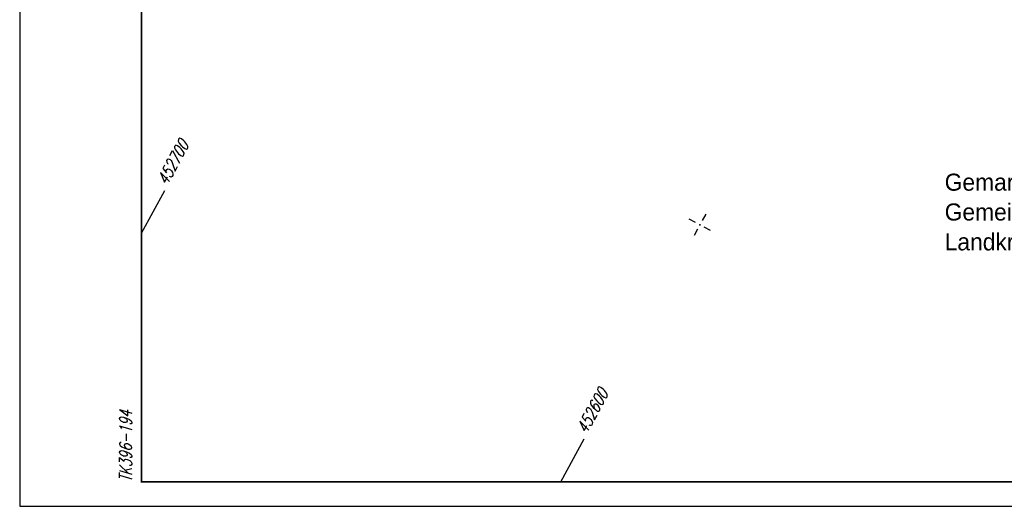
# Model space of a CAD drawing. Extents: x 0 to 1135, y 0 to 420.
# Tile 1 of 81: x 0 to 202, y 0 to 100. Entities that reach past the tile are written whole.
import ezdxf

# ---------------------------------------------------------------- set-up
doc = ezdxf.new("R2010")
doc.units = 0
doc.header["$LTSCALE"] = 2
doc.header["$MEASUREMENT"] = 0
doc.linetypes.add('AUSGEZOGEN', pattern=[0])
doc.layers.get('0').update_dxf_attribs({"color": 8, "linetype": 'AUSGEZOGEN'})
for name, color, linetype in [('NETZ', 250, 'AUSGEZOGEN'), ('RAHMEN', 250, 'AUSGEZOGEN'), ('SCHRIFT', 8, 'AUSGEZOGEN')]:
    doc.layers.add(name, color=color, linetype=linetype)
doc.styles.add('ROMANS', font='romans.shx', dxfattribs={"width": 0.8})
doc.styles.add('UNIR-H', font='unir_h.shx', dxfattribs={"width": 0.8})

# ---------------------------------------------------------------- blocks, each defined once
blk = doc.blocks.new('IKR')
at = {"color": 0}
for p, q in [((0, 1), (0, 2.5)), ((-2.5, 0), (-1, 0)), ((1, 0), (2.5, 0)), ((0, -2.5), (0, -1))]:
    blk.add_line(p, q, dxfattribs=at)
blk.add_circle((0, 0), 0.05, dxfattribs=at)
blk.add_point((0, 0), dxfattribs=at)

msp = doc.modelspace()

# ---------------------------------------------------------------- linework, layer by layer
at = {"layer": 'NETZ'}
for p, q in [((25.02, 56.03), (29.78, 64.83)), ((111.12, 5.02), (115.88, 13.82))]:
    msp.add_line(p, q, dxfattribs=at)
at = {"layer": 'RAHMEN'}
for p, q in [((0, 420), (0, 0)), ((0, 0), (950, 0))]:
    msp.add_line(p, q, dxfattribs=at)
at = {"layer": 'RAHMEN', "const_width": 0.35}
msp.add_lwpolyline([(25, 5), (1130, 5), (1130, 415), (25, 415), (25, 5)], dxfattribs=at)

# ---------------------------------------------------------------- block references
at = {"layer": 'NETZ', "rotation": 151.5965}
msp.add_blockref('IKR', (139.64, 57.76), dxfattribs=at)

# ---------------------------------------------------------------- texts
at = {"layer": 'NETZ', "style": 'ROMANS', "oblique": 16.6, "width": 0.75}
for s, p in [('452700', (30.25, 65.71)), ('452600', (116.35, 14.7))]:
    msp.add_text(s, height=2.5, rotation=61.5965, dxfattribs=at).set_placement(p)
at = {"layer": 'RAHMEN', "style": 'ROMANS', "oblique": 16.6, "width": 0.75}
msp.add_text('TK396-194', height=2.5, rotation=90, dxfattribs=at).set_placement((23, 5))
at = {"layer": 'SCHRIFT', "style": 'UNIR-H'}
for s, p in [('Gemarkung: Lampersdorf', (189.89, 64.77)), ('Gemeinde: Hilpoltstein', (189.89, 58.65)), ('Landkreis: Roth', (189.89, 52.52))]:
    msp.add_text(s, height=3.5, dxfattribs=at).set_placement(p)

doc.saveas('drawing.dxf')
